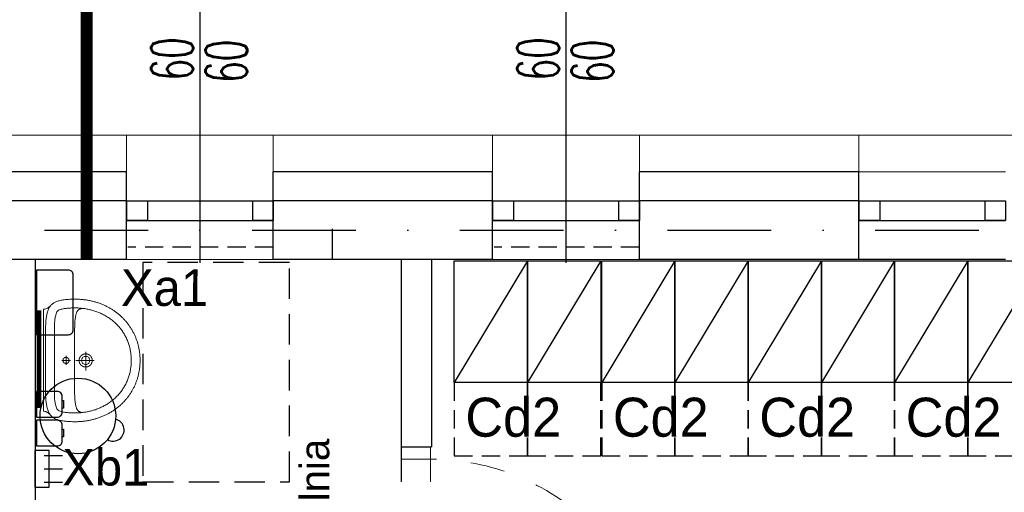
# Model space of a CAD drawing. Header units: millimetres. Extents: x 14495 to 271441, y -21035 to 2232.
# Tile 150 of 227: x 84901 to 85304, y 1647 to 1841. Entities that reach past the tile are written whole.
import ezdxf
from ezdxf.enums import TextEntityAlignment as Align
from ezdxf.lldxf.tags import DXFTag

# ---------------------------------------------------------------- set-up
doc = ezdxf.new("R2010")
doc.units = ezdxf.units.MM
for name, pattern in [('0921-X-AR-20-00-FA$0$DASHED2', [0.375, 0.25, -0.125]), ('DASHDOT', [1, 0.5, -0.25, 0, -0.25]), ('DASHED', [28.222222, 14.111111, -14.111111]), ('HIDDENX2', [0.75, 0.5, -0.25]), ('KRESKOWA2', [0.375, 0.25, -0.125])]:
    doc.linetypes.add(name, pattern=pattern)
for name, color, linetype in [('-- TECH  SYMBOLE', 1, 'Continuous'), ('-- TECH WYPOSAŻENIE', 2, 'Continuous'), ('_1_cienkie', 251, 'Continuous'), ('_A_widok', 1, 'Continuous'), ('a-bloki-drzwi', 52, 'Continuous'), ('a-cienka', 8, 'Continuous'), ('A-POW-NR', 1, 'Continuous'), ('A_bloki-drzwi', 1, 'Continuous'), ('A_BLOKI_KÓŁKO', 1, 'Continuous'), ('A_BLOKI_OPIS', 1, 'Continuous'), ('A_L przerywana', 251, 'HIDDENX2'), ('A_Lcienka', 253, 'Continuous'), ('A_OSIE', 252, 'DASHDOT'), ('A_PROJEKTOWANE', 3, 'Continuous'), ('A_SC_DZIAlOWE', 4, 'Continuous'), ('TECH Sprzęt', 1, 'Continuous'), ('TECH Wyp.drobne', 1, 'Continuous'), ('TRE_w_meble_medic_aranzacja', 1, 'Continuous')]:
    doc.layers.add(name, color=color, linetype=linetype)
doc.layers.add('A-POW', color=2, linetype='Continuous', plot=False)
for name, color, linetype, lineweight in [('A_ARMATURA', 2, 'Continuous', 5), ('A_L_CIENKA', 251, 'Continuous', 5), ('A_SANITARNE', 131, 'Continuous', 15), ('A_Stolarka_drzwi', 1, 'Continuous', 9)]:
    doc.layers.add(name, color=color, linetype=linetype, lineweight=lineweight)
doc.styles.add('ARIAL1_2', font='arial.ttf', dxfattribs={"width": 1.2})
doc.styles.add('arialce', font='ARIALN.TTF')
doc.styles.add('cg', font='GOTHIC.TTF')
doc.styles.add('ROMANS', font='romans', dxfattribs={"width": 0.6})
doc.styles.add('switz721ltexbt', font='swissel.ttf')
tags = doc.linetypes.add('DASH', pattern=[15, 10, -5]).pattern_tags.tags
tags[6:7] = [DXFTag(74, 4), DXFTag(75, 0), DXFTag(340, '0'), DXFTag(46, 1.0), DXFTag(50, 0.0), DXFTag(44, 0.0), DXFTag(45, 0.0)]
tags[4:5] = [DXFTag(74, 4), DXFTag(75, 0), DXFTag(340, '0'), DXFTag(46, 1.0), DXFTag(50, 0.0), DXFTag(44, 0.0), DXFTag(45, 0.0)]

# ---------------------------------------------------------------- blocks, each defined once
blk = doc.blocks.new('HJTS')
at = {"color": 8}
blk.add_line((0, 0), (0, 111.34), dxfattribs=at)
at = {"layer": 'A_BLOKI_KÓŁKO', "ltscale": 0.04}
blk.add_circle((0, 135.04), 23.7, dxfattribs=at)
at = {"layer": 'A_BLOKI_OPIS', "style": 'ROMANS'}
for tag, height, width, p in [('O', 20.59, 0.5, (-0.05, 135.67)), ('100', 17.16, 0.6, (-11.49, 86.54)), ('200', 17.16, 0.6, (10.76, 86.54))]:
    blk.add_attdef(tag, text='', height=height, rotation=90, dxfattribs=dict(at, width=width)).set_placement(p, align=Align.MIDDLE)
blk = doc.blocks.new('POW')
at = {"const_width": 5}
blk.add_lwpolyline([(125.32, 0), (0, 0)], dxfattribs=at)
at = {"style": 'switz721ltexbt'}
blk.add_attdef('001', (-1.78, 12.35), '', height=41.18, dxfattribs=at)
blk = doc.blocks.new('UM')
blk.add_line((-1.45, -10.99), (-1.45, -10.99))
for points in [[(-26.6, -3.18), (-26.24, -2.73), (-25.93, -2.33), (-25.65, -1.94), (-25.43, -1.54), (-25.26, -1.1), (-25.15, -0.6), (-25.12, 0), (0, 0), (25.12, 0), (25.16, -0.59), (25.29, -1.09), (25.48, -1.53), (25.73, -1.93), (26.03, -2.32), (26.37, -2.73), (26.73, -3.17)], [(0.07, -13.2), (0.06, -8.97)], [(2.24, -11.07), (-2.12, -11.07)], [(25.71, -19.02), (25.67, -18.75), (25.61, -18.49), (25.54, -18.24), (25.46, -18), (25.37, -17.78), (25.26, -17.56), (25.14, -17.36), (25, -17.16), (24.84, -16.98), (24.65, -16.8), (24.45, -16.64), (24.22, -16.48), (23.96, -16.34), (23.67, -16.2), (23.36, -16.08), (23.01, -15.96), (22.63, -15.86), (22.22, -15.76), (21.77, -15.67), (21.28, -15.59), (20.75, -15.52), (20.18, -15.45), (19.57, -15.4), (18.92, -15.35), (18.21, -15.31), (17.46, -15.28), (16.67, -15.25), (15.81, -15.23), (14.91, -15.22), (13.95, -15.22), (0.07, -15.22), (-13.82, -15.22), (-14.77, -15.23), (-15.68, -15.24), (-16.53, -15.26), (-17.33, -15.28), (-18.08, -15.31), (-18.78, -15.35), (-19.43, -15.4), (-20.04, -15.46), (-20.61, -15.52), (-21.14, -15.59), (-21.63, -15.67), (-22.08, -15.76), (-22.49, -15.86), (-22.87, -15.97), (-23.21, -16.08), (-23.53, -16.21), (-23.81, -16.35), (-24.07, -16.49), (-24.3, -16.64), (-24.51, -16.81), (-24.69, -16.98), (-24.85, -17.17), (-24.99, -17.36), (-25.11, -17.57), (-25.22, -17.78), (-25.31, -18.01), (-25.39, -18.25), (-25.46, -18.5), (-25.52, -18.76), (-25.56, -19.03)], [(0.07, -24.9), (0.07, -15.85)], [(-4.14, -20.69), (5.07, -20.69)]]:
    blk.add_lwpolyline(points)
for points in [[(-30.11, -15.23), (-30.11, -15.71), (-30.1, -16.2), (-30.08, -16.68), (-30.06, -17.16), (-30.04, -17.64), (-30, -18.11), (-29.97, -18.58), (-29.92, -19.05), (-29.87, -19.52), (-29.82, -19.98), (-29.76, -20.44), (-29.69, -20.9), (-29.62, -21.35), (-29.54, -21.81), (-29.46, -22.25), (-29.38, -22.7), (-29.28, -23.14), (-29.18, -23.58), (-29.08, -24.02), (-28.97, -24.45), (-28.86, -24.88), (-28.74, -25.31), (-28.62, -25.73), (-28.49, -26.15), (-28.35, -26.57), (-28.22, -26.98), (-28.07, -27.39), (-27.92, -27.8), (-27.77, -28.21), (-27.61, -28.61), (-27.45, -29), (-27.28, -29.4), (-27.11, -29.79), (-26.93, -30.17), (-26.75, -30.56), (-26.56, -30.94), (-26.37, -31.31), (-26.18, -31.68), (-25.98, -32.05), (-25.77, -32.42), (-25.56, -32.78), (-25.35, -33.14), (-25.13, -33.49), (-24.91, -33.84), (-24.69, -34.19), (-24.46, -34.53), (-24.22, -34.87), (-23.99, -35.2), (-23.74, -35.54), (-23.5, -35.86), (-23.25, -36.19), (-22.99, -36.5), (-22.74, -36.82), (-22.47, -37.13), (-22.21, -37.44), (-21.94, -37.74), (-21.67, -38.04), (-21.39, -38.33), (-21.11, -38.62), (-20.83, -38.91), (-20.54, -39.19), (-20.25, -39.47), (-19.95, -39.74), (-19.65, -40.01), (-19.35, -40.28), (-19.05, -40.54), (-18.74, -40.8), (-18.43, -41.05), (-18.11, -41.29), (-17.8, -41.54), (-17.47, -41.78), (-17.15, -42.01), (-16.82, -42.24), (-16.49, -42.46), (-16.16, -42.68), (-15.82, -42.9), (-15.48, -43.11), (-15.14, -43.32), (-14.79, -43.52), (-14.45, -43.72), (-14.09, -43.91), (-13.74, -44.09), (-13.38, -44.28), (-13.02, -44.45), (-12.66, -44.63), (-12.3, -44.8), (-11.93, -44.96), (-11.56, -45.12), (-11.19, -45.27), (-10.82, -45.42), (-10.44, -45.56), (-10.06, -45.7), (-9.68, -45.83), (-9.29, -45.96), (-8.91, -46.08), (-8.52, -46.2), (-8.13, -46.31), (-7.74, -46.42), (-7.34, -46.52), (-6.95, -46.62), (-6.55, -46.71), (-6.15, -46.79), (-5.74, -46.87), (-5.34, -46.95), (-4.93, -47.02), (-4.52, -47.08), (-4.11, -47.14), (-3.7, -47.2), (-3.29, -47.24), (-2.87, -47.29), (-2.46, -47.32), (-2.04, -47.35), (-1.62, -47.38), (-1.2, -47.4), (-0.78, -47.41), (-0.35, -47.42), (0.07, -47.42), (0.07, -47.42), (0.5, -47.42), (0.92, -47.41), (1.35, -47.4), (1.77, -47.38), (2.19, -47.35), (2.61, -47.32), (3.02, -47.28), (3.44, -47.24), (3.85, -47.19), (4.26, -47.14), (4.67, -47.08), (5.08, -47.02), (5.49, -46.95), (5.89, -46.87), (6.29, -46.79), (6.69, -46.71), (7.09, -46.61), (7.49, -46.52), (7.88, -46.42), (8.28, -46.31), (8.67, -46.2), (9.06, -46.08), (9.44, -45.96), (9.82, -45.83), (10.21, -45.7), (10.59, -45.56), (10.96, -45.41), (11.34, -45.27), (11.71, -45.11), (12.08, -44.96), (12.44, -44.79), (12.81, -44.62), (13.17, -44.45), (13.53, -44.27), (13.89, -44.09), (14.24, -43.9), (14.59, -43.71), (14.94, -43.51), (15.28, -43.31), (15.63, -43.11), (15.97, -42.9), (16.3, -42.68), (16.64, -42.46), (16.97, -42.24), (17.3, -42.01), (17.62, -41.77), (17.94, -41.53), (18.26, -41.29), (18.57, -41.04), (18.88, -40.79), (19.19, -40.53), (19.5, -40.27), (19.8, -40.01), (20.1, -39.74), (20.39, -39.47), (20.68, -39.19), (20.97, -38.91), (21.25, -38.62), (21.53, -38.33), (21.81, -38.03), (22.08, -37.74), (22.35, -37.43), (22.62, -37.13), (22.88, -36.81), (23.14, -36.5), (23.39, -36.18), (23.64, -35.86), (23.89, -35.53), (24.13, -35.2), (24.37, -34.86), (24.6, -34.52), (24.83, -34.18), (25.06, -33.84), (25.28, -33.48), (25.5, -33.13), (25.71, -32.77), (25.92, -32.41), (26.12, -32.05), (26.32, -31.68), (26.52, -31.31), (26.71, -30.93), (26.89, -30.55), (27.07, -30.17), (27.25, -29.78), (27.42, -29.39), (27.59, -29), (27.75, -28.6), (27.91, -28.2), (28.06, -27.79), (28.21, -27.39), (28.36, -26.98), (28.5, -26.56), (28.63, -26.15), (28.76, -25.72), (28.88, -25.3), (29, -24.87), (29.11, -24.44), (29.22, -24.01), (29.33, -23.57), (29.42, -23.14), (29.52, -22.69), (29.6, -22.25), (29.69, -21.8), (29.76, -21.35), (29.83, -20.89), (29.9, -20.44), (29.96, -19.98), (30.01, -19.51), (30.06, -19.05), (30.11, -18.58), (30.14, -18.11), (30.18, -17.63), (30.2, -17.15), (30.22, -16.67), (30.24, -16.19), (30.25, -15.71), (30.25, -15.22), (30.25, -15.22), (30.24, -14.77), (30.22, -14.2), (30.2, -13.56), (30.16, -12.89), (30.13, -12.23), (30.09, -11.6), (30.04, -11.07), (30, -10.66), (29.93, -10.11), (29.85, -9.59), (29.76, -9.08), (29.67, -8.58), (29.57, -8.11), (29.47, -7.65), (29.35, -7.21), (29.22, -6.79), (29.08, -6.39), (28.93, -6), (28.76, -5.63), (28.58, -5.27), (28.38, -4.93), (28.16, -4.61), (27.93, -4.3), (27.68, -4.01), (27.41, -3.73), (27.12, -3.47), (26.8, -3.22), (26.46, -2.99), (26.1, -2.77), (25.72, -2.56), (25.31, -2.37), (24.87, -2.19), (24.4, -2.03), (23.91, -1.88), (23.38, -1.74), (22.83, -1.62), (22.83, -1.62), (22.38, -1.53), (21.92, -1.44), (21.44, -1.36), (20.95, -1.28), (20.44, -1.2), (19.92, -1.14), (19.38, -1.08), (18.83, -1.04), (18.27, -1), (17.7, -0.98), (17.13, -0.98), (0.07, -0.98), (-16.99, -0.98), (-17.57, -0.99), (-18.14, -1.01), (-18.7, -1.04), (-19.24, -1.09), (-19.78, -1.14), (-20.3, -1.21), (-20.81, -1.28), (-21.31, -1.36), (-21.79, -1.44), (-22.25, -1.53), (-22.69, -1.62), (-23.25, -1.75), (-23.77, -1.88), (-24.27, -2.03), (-24.73, -2.2), (-25.17, -2.38), (-25.58, -2.57), (-25.97, -2.77), (-26.33, -2.99), (-26.66, -3.23), (-26.98, -3.47), (-27.27, -3.74), (-27.54, -4.01), (-27.79, -4.31), (-28.03, -4.62), (-28.24, -4.94), (-28.44, -5.28), (-28.62, -5.63), (-28.79, -6.01), (-28.94, -6.4), (-29.08, -6.8), (-29.21, -7.22), (-29.33, -7.66), (-29.44, -8.12), (-29.54, -8.59), (-29.63, -9.08), (-29.71, -9.59), (-29.79, -10.12), (-29.86, -10.67), (-29.86, -10.67), (-29.9, -11.08), (-29.95, -11.61), (-29.99, -12.23), (-30.02, -12.9), (-30.06, -13.57), (-30.08, -14.21), (-30.1, -14.77)], [(-25.76, -16.8), (-25.72, -17.37), (-25.67, -17.94), (-25.62, -18.5), (-25.56, -19.06), (-25.49, -19.62), (-25.42, -20.18), (-25.34, -20.74), (-25.25, -21.3), (-25.15, -21.8), (-25.03, -22.3), (-24.92, -22.79), (-24.79, -23.27), (-24.66, -23.75), (-24.53, -24.22), (-24.39, -24.7), (-24.24, -25.17), (-24.08, -25.63), (-23.92, -26.1), (-23.75, -26.57), (-23.57, -27.04), (-23.38, -27.51), (-23.19, -27.99), (-22.94, -28.5), (-22.68, -29.01), (-22.42, -29.51), (-22.16, -30), (-21.88, -30.49), (-21.6, -30.98), (-21.31, -31.48), (-21.31, -31.48), (-21, -31.92), (-20.69, -32.36), (-20.38, -32.79), (-20.06, -33.21), (-19.74, -33.62), (-19.41, -34.03), (-19.07, -34.42), (-18.73, -34.82), (-18.37, -35.21), (-18.01, -35.6), (-17.64, -35.98), (-17.25, -36.37), (-16.85, -36.72), (-16.44, -37.07), (-16.03, -37.41), (-15.62, -37.74), (-15.2, -38.07), (-14.77, -38.39), (-14.34, -38.71), (-13.89, -39), (-13.44, -39.28), (-12.99, -39.54), (-12.55, -39.8), (-12.1, -40.05), (-11.65, -40.28), (-11.19, -40.51), (-10.73, -40.74), (-10.26, -40.95), (-9.79, -41.16), (-9.3, -41.37), (-8.81, -41.57), (-8.28, -41.74), (-7.77, -41.9), (-7.25, -42.05), (-6.73, -42.2), (-6.21, -42.34), (-5.68, -42.47), (-5.14, -42.6), (-4.63, -42.68), (-4.12, -42.76), (-3.62, -42.83), (-3.12, -42.89), (-2.62, -42.94), (-2.13, -42.99), (-1.63, -43.02), (-1.13, -43.05), (-0.63, -43.07), (-0.13, -43.08), (0.38, -43.09), (0.89, -43.09), (1.41, -43.08), (1.97, -43.03), (2.53, -42.98), (3.08, -42.92), (3.63, -42.85), (4.18, -42.77), (4.73, -42.69), (5.29, -42.6), (5.81, -42.47), (6.33, -42.34), (6.84, -42.2), (7.34, -42.06), (7.83, -41.91), (8.32, -41.75), (8.81, -41.58), (9.3, -41.4), (9.79, -41.21), (10.27, -41.01), (10.76, -40.81), (11.26, -40.59), (11.73, -40.34), (12.2, -40.08), (12.66, -39.82), (13.12, -39.56), (13.58, -39.28), (14.03, -39), (14.48, -38.71), (14.91, -38.39), (15.33, -38.07), (15.74, -37.75), (16.14, -37.42), (16.54, -37.09), (16.92, -36.75), (17.3, -36.41), (17.68, -36.05), (18.05, -35.69), (18.42, -35.32), (18.78, -34.94), (19.15, -34.55), (19.5, -34.12), (19.84, -33.69), (20.17, -33.26), (20.5, -32.82), (20.82, -32.38), (21.14, -31.93), (21.45, -31.47), (21.72, -31.02), (21.98, -30.56), (22.23, -30.11), (22.47, -29.66), (22.71, -29.21), (22.93, -28.75), (23.15, -28.29), (23.36, -27.83), (23.56, -27.37), (23.76, -26.89), (23.95, -26.42), (24.14, -25.93), (24.33, -25.43), (24.47, -24.96), (24.61, -24.49), (24.74, -24.01), (24.86, -23.54), (24.98, -23.07), (25.09, -22.59), (25.2, -22.11), (25.3, -21.64), (25.39, -21.16), (25.48, -20.68), (25.55, -20.2), (25.62, -19.72), (25.69, -19.24), (25.75, -18.76), (25.79, -18.27), (25.84, -17.79), (25.87, -17.3), (25.9, -16.82), (25.92, -16.33), (25.93, -15.84), (25.93, -15.35), (25.93, -14.85), (25.91, -14.36), (25.89, -13.84), (25.87, -13.32), (25.84, -12.79), (25.81, -12.27), (25.77, -11.75), (25.72, -11.23), (25.66, -10.72), (25.59, -10.2), (25.5, -9.69), (25.4, -9.17), (25.27, -8.67), (25.13, -8.16), (24.89, -7.57), (24.62, -7.11), (24.3, -6.76), (23.92, -6.48), (23.47, -6.27), (22.94, -6.09), (22.31, -5.92), (21.8, -5.81), (21.28, -5.71), (20.77, -5.61), (20.25, -5.53), (19.73, -5.46), (19.21, -5.4), (18.69, -5.35), (18.17, -5.32), (17.64, -5.3), (17.12, -5.29), (-17.15, -5.29), (-17.66, -5.31), (-18.17, -5.33), (-18.67, -5.37), (-19.18, -5.42), (-19.68, -5.48), (-20.18, -5.55), (-20.68, -5.63), (-21.18, -5.72), (-21.68, -5.82), (-22.18, -5.92), (-22.8, -6.09), (-23.33, -6.27), (-23.78, -6.49), (-24.16, -6.76), (-24.48, -7.12), (-24.76, -7.58), (-24.99, -8.17), (-25.13, -8.65), (-25.25, -9.14), (-25.35, -9.63), (-25.44, -10.13), (-25.51, -10.62), (-25.57, -11.12), (-25.62, -11.63), (-25.66, -12.13), (-25.7, -12.63), (-25.73, -13.14), (-25.75, -13.64), (-25.77, -14.14), (-25.78, -14.64), (-25.78, -14.64)], [(-1.45, -10.99), (-1.45, -10.97), (-1.45, -10.95), (-1.45, -10.93), (-1.45, -10.92), (-1.45, -10.9), (-1.45, -10.88), (-1.44, -10.86), (-1.44, -10.84), (-1.44, -10.82), (-1.44, -10.8), (-1.44, -10.78), (-1.43, -10.76), (-1.43, -10.74), (-1.43, -10.72), (-1.42, -10.7), (-1.42, -10.68), (-1.41, -10.66), (-1.41, -10.64), (-1.4, -10.62), (-1.4, -10.6), (-1.39, -10.58), (-1.39, -10.57), (-1.38, -10.55), (-1.38, -10.53), (-1.37, -10.51), (-1.36, -10.49), (-1.36, -10.47), (-1.35, -10.45), (-1.34, -10.43), (-1.34, -10.42), (-1.33, -10.4), (-1.32, -10.38), (-1.31, -10.36), (-1.3, -10.34), (-1.3, -10.33), (-1.29, -10.31), (-1.28, -10.29), (-1.27, -10.27), (-1.26, -10.26), (-1.25, -10.24), (-1.24, -10.22), (-1.23, -10.21), (-1.22, -10.19), (-1.21, -10.17), (-1.2, -10.16), (-1.19, -10.14), (-1.18, -10.12), (-1.16, -10.11), (-1.15, -10.09), (-1.14, -10.08), (-1.13, -10.06), (-1.12, -10.04), (-1.1, -10.03), (-1.09, -10.01), (-1.08, -10), (-1.06, -9.98), (-1.05, -9.97), (-1.04, -9.95), (-1.02, -9.94), (-1.01, -9.93), (-1, -9.91), (-0.98, -9.9), (-0.97, -9.89), (-0.95, -9.87), (-0.94, -9.86), (-0.92, -9.85), (-0.91, -9.83), (-0.89, -9.82), (-0.88, -9.81), (-0.86, -9.8), (-0.85, -9.78), (-0.83, -9.77), (-0.81, -9.76), (-0.8, -9.75), (-0.78, -9.74), (-0.77, -9.73), (-0.75, -9.72), (-0.73, -9.71), (-0.72, -9.7), (-0.7, -9.69), (-0.68, -9.68), (-0.66, -9.67), (-0.65, -9.66), (-0.63, -9.65), (-0.61, -9.64), (-0.59, -9.63), (-0.58, -9.62), (-0.56, -9.61), (-0.54, -9.61), (-0.52, -9.6), (-0.5, -9.59), (-0.48, -9.58), (-0.47, -9.58), (-0.45, -9.57), (-0.43, -9.56), (-0.41, -9.56), (-0.39, -9.55), (-0.37, -9.55), (-0.35, -9.54), (-0.33, -9.54), (-0.32, -9.53), (-0.3, -9.53), (-0.28, -9.52), (-0.26, -9.52), (-0.24, -9.51), (-0.22, -9.51), (-0.2, -9.51), (-0.18, -9.5), (-0.16, -9.5), (-0.14, -9.5), (-0.12, -9.49), (-0.1, -9.49), (-0.08, -9.49), (-0.06, -9.49), (-0.04, -9.49), (-0.02, -9.49), (0, -9.48), (0.02, -9.48), (0.04, -9.48), (0.06, -9.48), (0.08, -9.48), (0.1, -9.48), (0.12, -9.48), (0.14, -9.49), (0.15, -9.49), (0.17, -9.49), (0.19, -9.49), (0.21, -9.49), (0.23, -9.49), (0.25, -9.5), (0.27, -9.5), (0.29, -9.5), (0.31, -9.5), (0.33, -9.51), (0.35, -9.51), (0.37, -9.52), (0.39, -9.52), (0.41, -9.52), (0.43, -9.53), (0.45, -9.53), (0.47, -9.54), (0.48, -9.54), (0.5, -9.55), (0.52, -9.56), (0.54, -9.56), (0.56, -9.57), (0.58, -9.58), (0.6, -9.58), (0.62, -9.59), (0.63, -9.6), (0.65, -9.6), (0.67, -9.61), (0.69, -9.62), (0.71, -9.63), (0.72, -9.64), (0.74, -9.65), (0.76, -9.66), (0.78, -9.67), (0.79, -9.67), (0.81, -9.68), (0.83, -9.69), (0.84, -9.7), (0.86, -9.71), (0.88, -9.73), (0.89, -9.74), (0.91, -9.75), (0.93, -9.76), (0.94, -9.77), (0.96, -9.78), (0.98, -9.79), (0.99, -9.81), (1.01, -9.82), (1.02, -9.83), (1.04, -9.84), (1.05, -9.86), (1.07, -9.87), (1.08, -9.88), (1.1, -9.9), (1.11, -9.91), (1.12, -9.92), (1.14, -9.94), (1.15, -9.95), (1.16, -9.97), (1.18, -9.98), (1.19, -10), (1.2, -10.01), (1.22, -10.03), (1.23, -10.04), (1.24, -10.06), (1.25, -10.07), (1.27, -10.09), (1.28, -10.1), (1.29, -10.12), (1.3, -10.14), (1.31, -10.15), (1.32, -10.17), (1.33, -10.19), (1.34, -10.2), (1.35, -10.22), (1.36, -10.24), (1.37, -10.25), (1.38, -10.27), (1.39, -10.29), (1.4, -10.31), (1.41, -10.32), (1.42, -10.34), (1.43, -10.36), (1.44, -10.38), (1.44, -10.39), (1.45, -10.41), (1.46, -10.43), (1.47, -10.45), (1.47, -10.47), (1.48, -10.49), (1.49, -10.51), (1.49, -10.52), (1.5, -10.54), (1.5, -10.56), (1.51, -10.58), (1.52, -10.6), (1.52, -10.62), (1.52, -10.64), (1.53, -10.66), (1.53, -10.68), (1.54, -10.7), (1.54, -10.72), (1.54, -10.73), (1.55, -10.75), (1.55, -10.77), (1.55, -10.79), (1.56, -10.81), (1.56, -10.83), (1.56, -10.85), (1.56, -10.87), (1.56, -10.89), (1.56, -10.91), (1.57, -10.93), (1.57, -10.95), (1.57, -10.97), (1.57, -10.99), (1.57, -11.01), (1.57, -11.03), (1.57, -11.05), (1.57, -11.07), (1.56, -11.09), (1.56, -11.11), (1.56, -11.13), (1.56, -11.15), (1.56, -11.17), (1.55, -11.19), (1.55, -11.21), (1.55, -11.23), (1.55, -11.25), (1.54, -11.26), (1.54, -11.28), (1.53, -11.3), (1.53, -11.32), (1.53, -11.34), (1.52, -11.36), (1.52, -11.38), (1.51, -11.4), (1.51, -11.42), (1.5, -11.44), (1.49, -11.46), (1.49, -11.48), (1.48, -11.49), (1.47, -11.51), (1.47, -11.53), (1.46, -11.55), (1.45, -11.57), (1.45, -11.59), (1.44, -11.6), (1.43, -11.62), (1.42, -11.64), (1.41, -11.66), (1.4, -11.68), (1.39, -11.69), (1.39, -11.71), (1.38, -11.73), (1.37, -11.74), (1.36, -11.76), (1.35, -11.78), (1.34, -11.8), (1.32, -11.81), (1.31, -11.83), (1.3, -11.84), (1.29, -11.86), (1.28, -11.88), (1.27, -11.89), (1.26, -11.91), (1.24, -11.92), (1.23, -11.94), (1.22, -11.96), (1.21, -11.97), (1.19, -11.99), (1.18, -12), (1.17, -12.01), (1.15, -12.03), (1.14, -12.04), (1.13, -12.06), (1.11, -12.07), (1.1, -12.09), (1.08, -12.1), (1.07, -12.11), (1.05, -12.13), (1.04, -12.14), (1.02, -12.15), (1.01, -12.16), (0.99, -12.18), (0.98, -12.19), (0.96, -12.2), (0.95, -12.21), (0.93, -12.22), (0.91, -12.23), (0.9, -12.25), (0.88, -12.26), (0.87, -12.27), (0.85, -12.28), (0.83, -12.29), (0.81, -12.3), (0.8, -12.31), (0.78, -12.32), (0.76, -12.33), (0.75, -12.34), (0.73, -12.34), (0.71, -12.35), (0.69, -12.36), (0.67, -12.37), (0.66, -12.38), (0.64, -12.39), (0.62, -12.39), (0.6, -12.4), (0.58, -12.41), (0.56, -12.41), (0.55, -12.42), (0.53, -12.43), (0.51, -12.43), (0.49, -12.44), (0.47, -12.44), (0.45, -12.45), (0.43, -12.45), (0.41, -12.46), (0.39, -12.46), (0.37, -12.47), (0.35, -12.47), (0.34, -12.48), (0.32, -12.48), (0.3, -12.48), (0.28, -12.49), (0.26, -12.49), (0.24, -12.49), (0.22, -12.49), (0.2, -12.49), (0.18, -12.5), (0.16, -12.5), (0.14, -12.5), (0.12, -12.5), (0.1, -12.5), (0.08, -12.5), (0.06, -12.5), (0.04, -12.5), (0.02, -12.5), (0, -12.5), (-0.02, -12.5), (-0.04, -12.5), (-0.06, -12.5), (-0.08, -12.49), (-0.1, -12.49), (-0.12, -12.49), (-0.14, -12.49), (-0.16, -12.49), (-0.18, -12.48), (-0.2, -12.48), (-0.21, -12.48), (-0.23, -12.47), (-0.25, -12.47), (-0.27, -12.46), (-0.29, -12.46), (-0.31, -12.46), (-0.33, -12.45), (-0.35, -12.44), (-0.37, -12.44), (-0.39, -12.43), (-0.41, -12.43), (-0.42, -12.42), (-0.44, -12.42), (-0.46, -12.41), (-0.48, -12.4), (-0.5, -12.39), (-0.52, -12.39), (-0.54, -12.38), (-0.55, -12.37), (-0.57, -12.36), (-0.59, -12.35), (-0.61, -12.35), (-0.62, -12.34), (-0.64, -12.33), (-0.66, -12.32), (-0.68, -12.31), (-0.69, -12.3), (-0.71, -12.29), (-0.73, -12.28), (-0.75, -12.27), (-0.76, -12.26), (-0.78, -12.25), (-0.79, -12.24), (-0.81, -12.23), (-0.83, -12.21), (-0.84, -12.2), (-0.86, -12.19), (-0.87, -12.18), (-0.89, -12.17), (-0.9, -12.15), (-0.92, -12.14), (-0.94, -12.13), (-0.95, -12.11), (-0.96, -12.1), (-0.98, -12.09), (-0.99, -12.07), (-1.01, -12.06), (-1.02, -12.05), (-1.03, -12.03), (-1.05, -12.02), (-1.06, -12), (-1.07, -11.99), (-1.09, -11.97), (-1.1, -11.96), (-1.11, -11.94), (-1.13, -11.93), (-1.14, -11.91), (-1.15, -11.9), (-1.16, -11.88), (-1.17, -11.86), (-1.18, -11.85), (-1.2, -11.83), (-1.21, -11.82), (-1.22, -11.8), (-1.23, -11.78), (-1.24, -11.77), (-1.25, -11.75), (-1.26, -11.73), (-1.27, -11.71), (-1.28, -11.7), (-1.29, -11.68), (-1.29, -11.66), (-1.3, -11.64), (-1.31, -11.63), (-1.32, -11.61), (-1.33, -11.59), (-1.33, -11.57), (-1.34, -11.55), (-1.35, -11.53), (-1.36, -11.52), (-1.36, -11.5), (-1.37, -11.48), (-1.38, -11.46), (-1.38, -11.44), (-1.39, -11.42), (-1.39, -11.4), (-1.4, -11.38), (-1.4, -11.37), (-1.41, -11.35), (-1.41, -11.33), (-1.42, -11.31), (-1.42, -11.29), (-1.43, -11.27), (-1.43, -11.25), (-1.43, -11.23), (-1.43, -11.21), (-1.44, -11.19), (-1.44, -11.17), (-1.44, -11.15), (-1.44, -11.13), (-1.45, -11.11), (-1.45, -11.09), (-1.45, -11.07), (-1.45, -11.05), (-1.45, -11.03), (-1.45, -11.01), (-1.45, -10.99)], [(-3.16, -20.68), (-3.16, -20.65), (-3.16, -20.62), (-3.16, -20.59), (-3.16, -20.56), (-3.16, -20.53), (-3.16, -20.5), (-3.15, -20.47), (-3.15, -20.44), (-3.15, -20.41), (-3.15, -20.39), (-3.15, -20.36), (-3.14, -20.33), (-3.14, -20.3), (-3.14, -20.27), (-3.13, -20.24), (-3.13, -20.21), (-3.12, -20.18), (-3.12, -20.16), (-3.12, -20.13), (-3.11, -20.1), (-3.1, -20.07), (-3.1, -20.04), (-3.09, -20.01), (-3.09, -19.99), (-3.08, -19.96), (-3.07, -19.93), (-3.07, -19.9), (-3.06, -19.87), (-3.05, -19.85), (-3.05, -19.82), (-3.04, -19.79), (-3.03, -19.76), (-3.02, -19.73), (-3.01, -19.71), (-3, -19.68), (-3, -19.65), (-2.99, -19.62), (-2.98, -19.6), (-2.97, -19.57), (-2.96, -19.54), (-2.95, -19.51), (-2.94, -19.49), (-2.93, -19.46), (-2.92, -19.43), (-2.9, -19.41), (-2.89, -19.38), (-2.88, -19.35), (-2.87, -19.33), (-2.86, -19.3), (-2.84, -19.28), (-2.83, -19.25), (-2.82, -19.22), (-2.81, -19.2), (-2.79, -19.17), (-2.78, -19.15), (-2.77, -19.12), (-2.75, -19.1), (-2.74, -19.07), (-2.72, -19.05), (-2.71, -19.02), (-2.69, -19), (-2.68, -18.97), (-2.66, -18.95), (-2.65, -18.92), (-2.63, -18.9), (-2.62, -18.87), (-2.6, -18.85), (-2.58, -18.83), (-2.57, -18.8), (-2.55, -18.78), (-2.53, -18.75), (-2.52, -18.73), (-2.5, -18.71), (-2.48, -18.69), (-2.46, -18.66), (-2.44, -18.64), (-2.43, -18.62), (-2.41, -18.6), (-2.39, -18.57), (-2.37, -18.55), (-2.35, -18.53), (-2.33, -18.51), (-2.31, -18.49), (-2.29, -18.47), (-2.27, -18.44), (-2.25, -18.42), (-2.23, -18.4), (-2.21, -18.38), (-2.19, -18.36), (-2.17, -18.34), (-2.15, -18.32), (-2.13, -18.3), (-2.11, -18.28), (-2.09, -18.26), (-2.06, -18.24), (-2.04, -18.22), (-2.02, -18.21), (-2, -18.19), (-1.98, -18.17), (-1.95, -18.15), (-1.93, -18.13), (-1.91, -18.11), (-1.88, -18.1), (-1.86, -18.08), (-1.84, -18.06), (-1.82, -18.05), (-1.79, -18.03), (-1.77, -18.01), (-1.74, -18), (-1.72, -17.98), (-1.7, -17.96), (-1.67, -17.95), (-1.65, -17.93), (-1.62, -17.92), (-1.6, -17.9), (-1.57, -17.89), (-1.55, -17.87), (-1.52, -17.86), (-1.5, -17.84), (-1.47, -17.83), (-1.45, -17.82), (-1.42, -17.8), (-1.4, -17.79), (-1.37, -17.78), (-1.34, -17.76), (-1.32, -17.75), (-1.29, -17.74), (-1.27, -17.73), (-1.24, -17.72), (-1.21, -17.7), (-1.19, -17.69), (-1.16, -17.68), (-1.13, -17.67), (-1.11, -17.66), (-1.08, -17.65), (-1.05, -17.64), (-1.02, -17.63), (-1, -17.62), (-0.97, -17.61), (-0.94, -17.6), (-0.91, -17.59), (-0.89, -17.58), (-0.86, -17.57), (-0.83, -17.57), (-0.8, -17.56), (-0.78, -17.55), (-0.75, -17.54), (-0.72, -17.54), (-0.69, -17.53), (-0.66, -17.52), (-0.64, -17.52), (-0.61, -17.51), (-0.58, -17.5), (-0.55, -17.5), (-0.52, -17.49), (-0.49, -17.49), (-0.46, -17.48), (-0.44, -17.48), (-0.41, -17.47), (-0.38, -17.47), (-0.35, -17.47), (-0.32, -17.46), (-0.29, -17.46), (-0.26, -17.45), (-0.24, -17.45), (-0.21, -17.45), (-0.18, -17.45), (-0.15, -17.44), (-0.12, -17.44), (-0.09, -17.44), (-0.06, -17.44), (-0.03, -17.44), (0, -17.44), (0.02, -17.44), (0.05, -17.44), (0.08, -17.44), (0.11, -17.44), (0.14, -17.44), (0.17, -17.44), (0.2, -17.44), (0.23, -17.44), (0.26, -17.44), (0.29, -17.44), (0.31, -17.45), (0.34, -17.45), (0.37, -17.45), (0.4, -17.45), (0.43, -17.46), (0.46, -17.46), (0.49, -17.46), (0.52, -17.47), (0.54, -17.47), (0.57, -17.48), (0.6, -17.48), (0.63, -17.49), (0.66, -17.49), (0.69, -17.5), (0.72, -17.5), (0.74, -17.51), (0.77, -17.51), (0.8, -17.52), (0.83, -17.53), (0.86, -17.53), (0.88, -17.54), (0.91, -17.55), (0.94, -17.56), (0.97, -17.56), (1, -17.57), (1.02, -17.58), (1.05, -17.59), (1.08, -17.6), (1.11, -17.61), (1.13, -17.62), (1.16, -17.63), (1.19, -17.64), (1.22, -17.65), (1.24, -17.66), (1.27, -17.67), (1.3, -17.68), (1.32, -17.69), (1.35, -17.7), (1.38, -17.71), (1.4, -17.72), (1.43, -17.74), (1.45, -17.75), (1.48, -17.76), (1.51, -17.77), (1.53, -17.79), (1.56, -17.8), (1.58, -17.81), (1.61, -17.83), (1.64, -17.84), (1.66, -17.85), (1.69, -17.87), (1.71, -17.88), (1.74, -17.9), (1.76, -17.91), (1.78, -17.93), (1.81, -17.94), (1.83, -17.96), (1.86, -17.97), (1.88, -17.99), (1.91, -18.01), (1.93, -18.02), (1.95, -18.04), (1.98, -18.06), (2, -18.07), (2.02, -18.09), (2.05, -18.11), (2.07, -18.13), (2.09, -18.15), (2.11, -18.16), (2.14, -18.18), (2.16, -18.2), (2.18, -18.22), (2.2, -18.24), (2.22, -18.26), (2.25, -18.28), (2.27, -18.3), (2.29, -18.32), (2.31, -18.34), (2.33, -18.36), (2.35, -18.38), (2.37, -18.4), (2.39, -18.42), (2.41, -18.44), (2.43, -18.46), (2.45, -18.48), (2.47, -18.5), (2.49, -18.52), (2.51, -18.54), (2.53, -18.57), (2.55, -18.59), (2.57, -18.61), (2.58, -18.63), (2.6, -18.66), (2.62, -18.68), (2.64, -18.7), (2.65, -18.72), (2.67, -18.75), (2.69, -18.77), (2.71, -18.79), (2.72, -18.82), (2.74, -18.84), (2.76, -18.87), (2.77, -18.89), (2.79, -18.91), (2.8, -18.94), (2.82, -18.96), (2.83, -18.99), (2.85, -19.01), (2.86, -19.04), (2.88, -19.06), (2.89, -19.09), (2.91, -19.11), (2.92, -19.14), (2.93, -19.16), (2.95, -19.19), (2.96, -19.22), (2.97, -19.24), (2.99, -19.27), (3, -19.29), (3.01, -19.32), (3.02, -19.35), (3.03, -19.37), (3.05, -19.4), (3.06, -19.43), (3.07, -19.45), (3.08, -19.48), (3.09, -19.51), (3.1, -19.53), (3.11, -19.56), (3.12, -19.59), (3.13, -19.62), (3.14, -19.64), (3.15, -19.67), (3.16, -19.7), (3.16, -19.73), (3.17, -19.75), (3.18, -19.78), (3.19, -19.81), (3.2, -19.84), (3.2, -19.86), (3.21, -19.89), (3.22, -19.92), (3.22, -19.95), (3.23, -19.98), (3.24, -20.01), (3.24, -20.03), (3.25, -20.06), (3.25, -20.09), (3.26, -20.12), (3.26, -20.15), (3.27, -20.18), (3.27, -20.2), (3.28, -20.23), (3.28, -20.26), (3.28, -20.29), (3.29, -20.32), (3.29, -20.35), (3.29, -20.38), (3.3, -20.41), (3.3, -20.43), (3.3, -20.46), (3.3, -20.49), (3.3, -20.52), (3.3, -20.55), (3.3, -20.58), (3.31, -20.61), (3.31, -20.64), (3.31, -20.67), (3.31, -20.7), (3.31, -20.72), (3.3, -20.75), (3.3, -20.78), (3.3, -20.81), (3.3, -20.84), (3.3, -20.87), (3.3, -20.9), (3.3, -20.93), (3.29, -20.96), (3.29, -20.98), (3.29, -21.01), (3.28, -21.04), (3.28, -21.07), (3.28, -21.1), (3.27, -21.13), (3.27, -21.16), (3.26, -21.19), (3.26, -21.21), (3.26, -21.24), (3.25, -21.27), (3.24, -21.3), (3.24, -21.33), (3.23, -21.36), (3.23, -21.38), (3.22, -21.41), (3.21, -21.44), (3.21, -21.47), (3.2, -21.5), (3.19, -21.52), (3.18, -21.55), (3.18, -21.58), (3.17, -21.61), (3.16, -21.64), (3.15, -21.66), (3.14, -21.69), (3.13, -21.72), (3.12, -21.75), (3.11, -21.77), (3.1, -21.8), (3.09, -21.83), (3.08, -21.85), (3.07, -21.88), (3.06, -21.91), (3.05, -21.93), (3.04, -21.96), (3.03, -21.99), (3.01, -22.01), (3, -22.04), (2.99, -22.07), (2.98, -22.09), (2.96, -22.12), (2.95, -22.14), (2.94, -22.17), (2.92, -22.2), (2.91, -22.22), (2.9, -22.25), (2.88, -22.27), (2.87, -22.3), (2.85, -22.32), (2.84, -22.35), (2.82, -22.37), (2.81, -22.4), (2.79, -22.42), (2.78, -22.44), (2.76, -22.47), (2.74, -22.49), (2.73, -22.52), (2.71, -22.54), (2.69, -22.56), (2.68, -22.59), (2.66, -22.61), (2.64, -22.63), (2.63, -22.66), (2.61, -22.68), (2.59, -22.7), (2.57, -22.72), (2.55, -22.75), (2.53, -22.77), (2.51, -22.79), (2.5, -22.81), (2.48, -22.83), (2.46, -22.85), (2.44, -22.88), (2.42, -22.9), (2.4, -22.92), (2.38, -22.94), (2.36, -22.96), (2.34, -22.98), (2.32, -23), (2.29, -23.02), (2.27, -23.04), (2.25, -23.06), (2.23, -23.08), (2.21, -23.1), (2.19, -23.12), (2.17, -23.14), (2.14, -23.15), (2.12, -23.17), (2.1, -23.19), (2.08, -23.21), (2.05, -23.23), (2.03, -23.24), (2.01, -23.26), (1.98, -23.28), (1.96, -23.3), (1.94, -23.31), (1.91, -23.33), (1.89, -23.35), (1.87, -23.36), (1.84, -23.38), (1.82, -23.39), (1.79, -23.41), (1.77, -23.42), (1.74, -23.44), (1.72, -23.45), (1.69, -23.47), (1.67, -23.48), (1.64, -23.5), (1.62, -23.51), (1.59, -23.52), (1.57, -23.54), (1.54, -23.55), (1.51, -23.56), (1.49, -23.58), (1.46, -23.59), (1.44, -23.6), (1.41, -23.61), (1.38, -23.63), (1.36, -23.64), (1.33, -23.65), (1.3, -23.66), (1.28, -23.67), (1.25, -23.68), (1.22, -23.69), (1.2, -23.7), (1.17, -23.71), (1.14, -23.72), (1.11, -23.73), (1.09, -23.74), (1.06, -23.75), (1.03, -23.76), (1, -23.77), (0.98, -23.78), (0.95, -23.78), (0.92, -23.79), (0.89, -23.8), (0.86, -23.81), (0.84, -23.81), (0.81, -23.82), (0.78, -23.83), (0.75, -23.83), (0.72, -23.84), (0.7, -23.84), (0.67, -23.85), (0.64, -23.85), (0.61, -23.86), (0.58, -23.86), (0.55, -23.87), (0.52, -23.87), (0.5, -23.88), (0.47, -23.88), (0.44, -23.88), (0.41, -23.89), (0.38, -23.89), (0.35, -23.89), (0.32, -23.89), (0.29, -23.9), (0.27, -23.9), (0.24, -23.9), (0.21, -23.9), (0.18, -23.9), (0.15, -23.9), (0.12, -23.9), (0.09, -23.9), (0.06, -23.9), (0.03, -23.9), (0, -23.9), (-0.02, -23.9), (-0.05, -23.9), (-0.08, -23.9), (-0.11, -23.9), (-0.14, -23.9), (-0.17, -23.9), (-0.2, -23.89), (-0.23, -23.89), (-0.26, -23.89), (-0.28, -23.88), (-0.31, -23.88), (-0.34, -23.88), (-0.37, -23.87), (-0.4, -23.87), (-0.43, -23.87), (-0.46, -23.86), (-0.48, -23.86), (-0.51, -23.85), (-0.54, -23.85), (-0.57, -23.84), (-0.6, -23.83), (-0.63, -23.83), (-0.65, -23.82), (-0.68, -23.81), (-0.71, -23.81), (-0.74, -23.8), (-0.77, -23.79), (-0.79, -23.79), (-0.82, -23.78), (-0.85, -23.77), (-0.88, -23.76), (-0.91, -23.75), (-0.93, -23.74), (-0.96, -23.73), (-0.99, -23.73), (-1.02, -23.72), (-1.04, -23.71), (-1.07, -23.7), (-1.1, -23.69), (-1.12, -23.67), (-1.15, -23.66), (-1.18, -23.65), (-1.2, -23.64), (-1.23, -23.63), (-1.26, -23.62), (-1.28, -23.61), (-1.31, -23.59), (-1.34, -23.58), (-1.36, -23.57), (-1.39, -23.56), (-1.41, -23.54), (-1.44, -23.53), (-1.46, -23.52), (-1.49, -23.5), (-1.51, -23.49), (-1.54, -23.47), (-1.57, -23.46), (-1.59, -23.44), (-1.61, -23.43), (-1.64, -23.41), (-1.66, -23.4), (-1.69, -23.38), (-1.71, -23.37), (-1.74, -23.35), (-1.76, -23.33), (-1.78, -23.32), (-1.81, -23.3), (-1.83, -23.28), (-1.85, -23.27), (-1.88, -23.25), (-1.9, -23.23), (-1.92, -23.21), (-1.95, -23.2), (-1.97, -23.18), (-1.99, -23.16), (-2.01, -23.14), (-2.04, -23.12), (-2.06, -23.1), (-2.08, -23.08), (-2.1, -23.07), (-2.12, -23.05), (-2.14, -23.03), (-2.16, -23.01), (-2.18, -22.99), (-2.21, -22.97), (-2.23, -22.95), (-2.25, -22.92), (-2.27, -22.9), (-2.29, -22.88), (-2.31, -22.86), (-2.33, -22.84), (-2.34, -22.82), (-2.36, -22.8), (-2.38, -22.77), (-2.4, -22.75), (-2.42, -22.73), (-2.44, -22.71), (-2.46, -22.69), (-2.47, -22.66), (-2.49, -22.64), (-2.51, -22.62), (-2.53, -22.59), (-2.54, -22.57), (-2.56, -22.55), (-2.58, -22.52), (-2.59, -22.5), (-2.61, -22.48), (-2.63, -22.45), (-2.64, -22.43), (-2.66, -22.4), (-2.67, -22.38), (-2.69, -22.35), (-2.7, -22.33), (-2.72, -22.3), (-2.73, -22.28), (-2.75, -22.25), (-2.76, -22.23), (-2.77, -22.2), (-2.79, -22.18), (-2.8, -22.15), (-2.81, -22.13), (-2.83, -22.1), (-2.84, -22.07), (-2.85, -22.05), (-2.87, -22.02), (-2.88, -22), (-2.89, -21.97), (-2.9, -21.94), (-2.91, -21.92), (-2.92, -21.89), (-2.93, -21.86), (-2.94, -21.84), (-2.95, -21.81), (-2.96, -21.78), (-2.97, -21.75), (-2.98, -21.73), (-2.99, -21.7), (-3, -21.67), (-3.01, -21.64), (-3.02, -21.62), (-3.03, -21.59), (-3.04, -21.56), (-3.04, -21.53), (-3.05, -21.51), (-3.06, -21.48), (-3.07, -21.45), (-3.07, -21.42), (-3.08, -21.39), (-3.09, -21.36), (-3.09, -21.34), (-3.1, -21.31), (-3.1, -21.28), (-3.11, -21.25), (-3.11, -21.22), (-3.12, -21.19), (-3.12, -21.17), (-3.13, -21.14), (-3.13, -21.11), (-3.13, -21.08), (-3.14, -21.05), (-3.14, -21.02), (-3.14, -20.99), (-3.15, -20.96), (-3.15, -20.94), (-3.15, -20.91), (-3.15, -20.88), (-3.16, -20.85), (-3.16, -20.82), (-3.16, -20.79), (-3.16, -20.76), (-3.16, -20.73), (-3.16, -20.7), (-3.16, -20.68)], [(-1.91, -20.67), (-1.88, -21.07), (-1.79, -21.42), (-1.64, -21.73), (-1.46, -21.99), (-1.23, -22.21), (-0.97, -22.39), (-0.69, -22.52), (-0.39, -22.6), (-0.08, -22.65), (0.23, -22.65), (0.54, -22.6), (0.84, -22.52), (1.12, -22.38), (1.38, -22.21), (1.6, -21.99), (1.79, -21.73), (1.93, -21.42), (2.02, -21.07), (2.06, -20.67), (2.02, -20.27), (1.93, -19.92), (1.79, -19.62), (1.6, -19.35), (1.38, -19.13), (1.12, -18.96), (0.84, -18.82), (0.54, -18.74), (0.23, -18.69), (-0.08, -18.69), (-0.39, -18.74), (-0.69, -18.83), (-0.97, -18.96), (-1.23, -19.13), (-1.46, -19.35), (-1.64, -19.62), (-1.79, -19.92), (-1.88, -20.28), (-1.91, -20.67)]]:
    blk.add_lwpolyline(points, close=True)
blk = doc.blocks.new('DRZWI Z OSCIEZNICA NIEOKALAJACA 90')
at = {"linetype": 'DASHED'}
for p, q in [((-12, 5), (-12, 99)), ((0, 5), (0, 99))]:
    blk.add_line(p, q, dxfattribs=at)
at = {"ltscale": 0.05}
blk.add_line((-39.5, 52), (25.59, 52), dxfattribs=at)
for points in [[(-12, 99), (-12, 104), (0, 104), (0, 99)], [(93.91, 9.01), (1.43, 9.01), (1.43, 6.01), (93.91, 6.01)], [(-12, 0), (-12, 5), (0, 5), (0, 0)]]:
    blk.add_lwpolyline(points, close=True)
for points in [[(82.48, 9.01), (82.48, 16.01), (68.48, 16.01), (68.48, 14.01), (80.48, 14.01), (80.48, 9.01)], [(82.48, 6.01), (82.48, -0.99), (68.48, -0.99), (68.48, 1.01), (80.48, 1.01), (80.48, 6.01)]]:
    blk.add_lwpolyline(points)
at = {"linetype": 'DASHED'}
blk.add_arc((0, 5), 94, 2.4475, 90, dxfattribs=at)
blk = doc.blocks.new('wieszak krótki')
at = {"color": 2, "linetype": 'Continuous'}
for p, q in [((-1.58, 19.5), (-9.16, 19.5)), ((-1.58, 14), (-9.16, 14)), ((-1.58, 8.5), (-9.16, 8.5))]:
    blk.add_line(p, q, dxfattribs=at)
blk.add_lwpolyline([(-3.68, 6.5), (-3.68, 21.5), (2.21, 21.5), (2.21, 6.5)], close=True, dxfattribs=at)
blk = doc.blocks.new('*U1998')
at = {"color": 1, "linetype": 'KRESKOWA2', "ltscale": 30}
blk.add_lwpolyline([(-20, 50), (-20, 80), (10, 80), (10, 50)], close=True, dxfattribs=at)
at = {"color": 2}
blk.add_lwpolyline([(10, 0), (10, 50), (-20, 50), (-20, 0)], close=True, dxfattribs=at)
at = {"color": 1}
blk.add_lwpolyline([(10, 0), (-20, 50)], dxfattribs=at)

msp = doc.modelspace()

# ---------------------------------------------------------------- linework, layer by layer
at = {"layer": '_1_cienkie', "lineweight": 0}
for p, q in [((84944.65, 1778.74), (84944.65, 1793.74)), ((85004.79, 1778.74), (85004.79, 1793.74)), ((85094.65, 1778.74), (85094.65, 1793.74)), ((85154.79, 1778.74), (85154.79, 1793.74)), ((85244.72, 1778.74), (85244.72, 1793.74)), ((85244.72, 1742.74), (85244.72, 1778.74))]:
    msp.add_line(p, q, dxfattribs=at)
at = {"layer": '_A_widok'}
msp.add_line((85304.79, 1742.74), (85244.79, 1742.74), dxfattribs=at)
at = {"layer": 'a-cienka'}
for points in [[(84944.72, 1766.74), (84854.79, 1766.74)], [(85094.72, 1766.74), (85004.79, 1766.74)], [(85244.79, 1766.74), (85154.79, 1766.74)]]:
    msp.add_lwpolyline(points, dxfattribs=at)
at = {"layer": 'A_bloki-drzwi', "linetype": 'DASH'}
for p, q in [((84944.79, 1766.74), (85004.79, 1766.74)), ((85094.79, 1766.74), (85154.79, 1766.74)), ((84944.79, 1758.74), (85004.79, 1758.74)), ((85094.79, 1758.74), (85154.79, 1758.74))]:
    msp.add_line(p, q, dxfattribs=at)
at = {"layer": 'A_bloki-drzwi', "color": 252, "linetype": 'DASH'}
for p, q in [((85244.79, 1766.74), (85304.79, 1766.74)), ((85244.79, 1758.74), (85304.79, 1758.74))]:
    msp.add_line(p, q, dxfattribs=at)
at = {"layer": 'A_bloki-drzwi'}
for points in [[(84944.79, 1766.74), (84953.23, 1766.74), (84953.23, 1758.74), (84944.79, 1758.74)], [(84996.42, 1766.74), (85004.79, 1766.74), (85004.79, 1758.74), (84996.42, 1758.74)], [(85094.79, 1766.74), (85103.23, 1766.74), (85103.23, 1758.74), (85094.79, 1758.74)], [(85146.42, 1766.74), (85154.79, 1766.74), (85154.79, 1758.74), (85146.42, 1758.74)]]:
    msp.add_lwpolyline(points, close=True, dxfattribs=at)
at = {"layer": 'A_bloki-drzwi', "color": 252, "linetype": 'DASH'}
msp.add_lwpolyline([(85244.79, 1766.74), (85253.23, 1766.74), (85253.23, 1758.74), (85244.79, 1758.74)], close=True, dxfattribs=at)
at = {"layer": 'A_bloki-drzwi', "color": 252}
msp.add_lwpolyline([(85296.42, 1766.74), (85304.79, 1766.74), (85304.79, 1758.74), (85296.42, 1758.74)], close=True, dxfattribs=at)
at = {"layer": 'A_L przerywana', "ltscale": 15}
for p, q in [((85004.72, 1747.74), (84945.22, 1747.74)), ((85154.72, 1747.74), (85095.22, 1747.74))]:
    msp.add_line(p, q, dxfattribs=at)
at = {"layer": 'A_L_CIENKA'}
for p, q in [((82412.29, 1793.74), (86595.29, 1793.74)), ((85004.79, 1793.74), (84944.79, 1793.74)), ((85154.79, 1793.74), (85094.79, 1793.74)), ((85004.79, 1742.74), (84944.79, 1742.74)), ((85154.79, 1742.74), (85094.79, 1742.74))]:
    msp.add_line(p, q, dxfattribs=at)
at = {"layer": 'A_Lcienka', "linetype": 'Continuous', "lineweight": 5}
msp.add_line((85304.79, 1778.74), (85244.79, 1778.74), dxfattribs=at)
at = {"layer": 'A_OSIE', "ltscale": 85}
msp.add_line((82272.89, 1754.74), (86478.26, 1754.74), dxfattribs=at)
at = {"layer": 'A_PROJEKTOWANE'}
for p, q in [((84944.65, 1742.74), (84944.65, 1778.74)), ((85004.79, 1742.74), (85004.79, 1778.74)), ((85004.79, 1742.74), (85004.79, 1778.74)), ((85004.79, 1742.74), (85004.79, 1778.74)), ((85004.79, 1742.74), (85004.79, 1778.74)), ((85094.65, 1742.74), (85094.65, 1778.74)), ((85154.79, 1742.74), (85154.79, 1778.74)), ((85154.79, 1742.74), (85154.79, 1778.74)), ((85154.79, 1742.74), (85154.79, 1778.74)), ((85154.79, 1742.74), (85154.79, 1778.74)), ((85244.72, 1742.74), (85244.72, 1778.74))]:
    msp.add_line(p, q, dxfattribs=at)
for points in [[(84944.72, 1778.74), (84854.79, 1778.74)], [(84944.72, 1778.74), (84854.79, 1778.74)], [(85094.72, 1778.74), (85004.79, 1778.74)], [(85094.72, 1778.74), (85004.79, 1778.74)], [(85244.79, 1778.74), (85154.79, 1778.74)], [(85244.79, 1778.74), (85154.79, 1778.74)], [(84944.72, 1742.74), (84854.79, 1742.74)], [(85094.72, 1742.74), (85004.79, 1742.74)], [(85244.79, 1742.74), (85154.79, 1742.74)]]:
    msp.add_lwpolyline(points, dxfattribs=at)
at = {"layer": 'A_SANITARNE', "color": 140, "linetype": 'DASH', "const_width": 5}
msp.add_lwpolyline([(84928.29, 1742.74), (84928.29, 1987.94)], dxfattribs=at)
at = {"layer": 'A_SC_DZIAlOWE'}
for p, q in [((85028.87, 1755.24), (85028.87, 1742.74)), ((84907.15, 1742.74), (84907.15, 1287.24)), ((85057.15, 1742.74), (85057.15, 1651.7)), ((85069.65, 1742.74), (85069.65, 1665.84)), ((85057.15, 1665.84), (85069.65, 1665.84)), ((85057.15, 1665.84), (85069.65, 1665.84))]:
    msp.add_line(p, q, dxfattribs=at)
at = {"layer": 'TECH Sprzęt', "color": 8, "linetype": '0921-X-AR-20-00-FA$0$DASHED2', "lineweight": -3, "ltscale": 50, "elevation": 0}
msp.add_lwpolyline([(85011.38, 1741.55), (84951.38, 1741.55), (84951.38, 1651.55), (85011.38, 1651.55)], close=True, dxfattribs=at)
at = {"layer": 'TECH Wyp.drobne', "color": 1}
for points in [[(84922.78, 1713.88), (84922.79, 1736.38, 0.414214), (84920.79, 1738.38), (84907.79, 1738.39), (84907.78, 1711.89), (84920.78, 1711.88, 0.414214)], [(84918.27, 1680.09), (84918.27, 1686.59, 0.414214), (84916.27, 1688.59), (84907.77, 1688.6), (84907.77, 1678.1), (84916.27, 1678.09, 0.414214)], [(84918.27, 1668.29), (84918.27, 1674.79, 0.414214), (84916.27, 1676.79), (84907.77, 1676.79), (84907.77, 1666.29), (84916.27, 1666.29, 0.414214)]]:
    msp.add_lwpolyline(points, format="xyb", close=True, dxfattribs=at)
at = {"layer": 'TECH Wyp.drobne', "color": 1, "const_width": 2}
msp.add_lwpolyline([(84908.77, 1681.89), (84908.79, 1721.89)], dxfattribs=at)
at = {"layer": 'TECH Wyp.drobne', "color": 1}
for points in [[(84918.27, 1681.79), (84918.27, 1684.89), (84918.82, 1684.89), (84918.82, 1681.79)], [(84918.27, 1669.99), (84918.27, 1673.09), (84918.82, 1673.09), (84918.82, 1669.99)]]:
    msp.add_lwpolyline(points, close=True, dxfattribs=at)
msp.add_circle((84924.71, 1678.55), 15.5, dxfattribs=at)
msp.add_arc((84939.1, 1672.78), 4.56, 239.6751, 76.5816, dxfattribs=at)

# ---------------------------------------------------------------- block references
at = {"layer": '-- TECH WYPOSAŻENIE', "xscale": -1, "rotation": 359.9655409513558}
msp.add_blockref('wieszak krótki', (84909.3, 1642.9), dxfattribs=at)
at = {"layer": 'a-bloki-drzwi'}
ref = msp.add_blockref('HJTS', (84974.79, 1741.39), dxfattribs=at)
ref.add_attrib('100', '60', dxfattribs={"layer": 'A_BLOKI_OPIS', "extrusion": (0, 0, -1), "height": 17.16, "rotation": 90, "style": 'ROMANS', "text_generation_flag": 4, "width": 0.6}).set_placement((-84963.3, 1825), align=Align.MIDDLE)
ref.add_attrib('200', '60', dxfattribs={"layer": 'A_BLOKI_OPIS', "extrusion": (0, 0, -1), "height": 17.16, "rotation": 90, "style": 'ROMANS', "text_generation_flag": 4, "width": 0.6}).set_placement((-84985.56, 1824.02), align=Align.MIDDLE)
ref = msp.add_blockref('HJTS', (85124.79, 1741.39), dxfattribs=at)
ref.add_attrib('100', '60', dxfattribs={"layer": 'A_BLOKI_OPIS', "extrusion": (0, 0, -1), "height": 17.16, "rotation": 90, "style": 'ROMANS', "text_generation_flag": 4, "width": 0.6}).set_placement((-85113.3, 1825), align=Align.MIDDLE)
ref.add_attrib('200', '60', dxfattribs={"layer": 'A_BLOKI_OPIS', "extrusion": (0, 0, -1), "height": 17.16, "rotation": 90, "style": 'ROMANS', "text_generation_flag": 4, "width": 0.6}).set_placement((-85135.56, 1824.02), align=Align.MIDDLE)
at = {"layer": 'A-POW-NR'}
ref = msp.add_blockref('POW', (85030.9, 1502.87), dxfattribs=dict(at, xscale=0.6, yscale=0.6, zscale=0.6, rotation=90))
ref.add_attrib('88,88', '9.6', dxfattribs={"layer": 'A-POW', "height": 8, "rotation": 90, "style": 'ARIAL1_2', "width": 1.2}).set_placement((85049.75, 1531.09), align=Align.RIGHT)
ref.add_attrib('POKOJ', 'Umywalnia', (85027.69, 1588.55), dxfattribs={"layer": 'A-POW', "height": 12, "rotation": 90, "style": 'arialce', "width": 1.2})
ref.add_attrib('001', '132', (85026.38, 1502.87), dxfattribs={"layer": '0', "height": 24.71, "rotation": 90, "style": 'switz721ltexbt', "width": 0.7})
at = {"layer": 'A_ARMATURA', "ltscale": 0.05, "xscale": -0.833, "yscale": 0.833, "zscale": 0.833, "rotation": 90.0000000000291}
msp.add_blockref('UM', (84910.69, 1701.39), dxfattribs=at)
at = {"layer": 'A_Stolarka_drzwi', "rotation": 359.9999999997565}
msp.add_blockref('DRZWI Z OSCIEZNICA NIEOKALAJACA 90', (85069.15, 1561.84), dxfattribs=at)
at = {"layer": 'TRE_w_meble_medic_aranzacja', "xscale": -1, "rotation": 180}
for p in [(85098.93, 1742.23), (85128.93, 1742.23), (85159.36, 1742.23), (85189.36, 1742.23), (85219.36, 1742.23), (85249.36, 1742.23), (85279.36, 1742.23), (85309.36, 1742.23)]:
    msp.add_blockref('*U1998', p, dxfattribs=at)

# ---------------------------------------------------------------- texts
at = {"layer": '-- TECH  SYMBOLE', "color": 1, "style": 'cg'}
for s, p in [('Xa1', (84942.36, 1723.71)), ('Xb1', (84918.29, 1650.06))]:
    msp.add_text(s, height=15, rotation=359.9425, dxfattribs=at).set_placement(p)
for p in [(85083.47, 1670.05), (85143.9, 1670.05), (85203.9, 1670.05), (85263.9, 1670.05)]:
    msp.add_text('Cd2', height=16, dxfattribs=at).set_placement(p)

doc.saveas('drawing.dxf')
